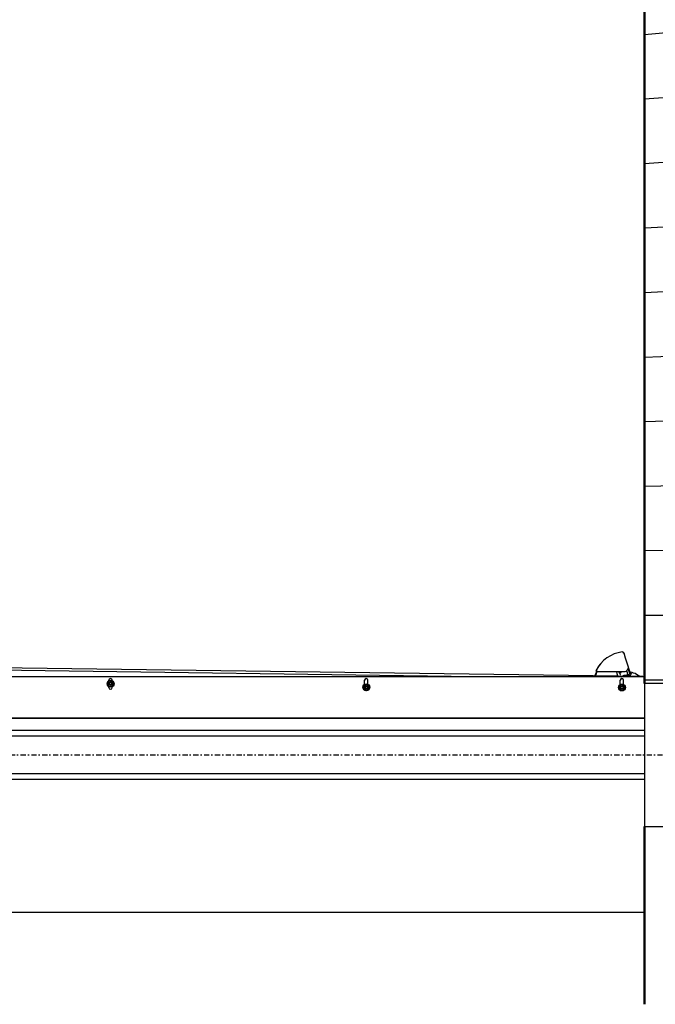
# Model space of a CAD drawing. Header units: centimetres. Extents: x 0 to 55409, y -2708 to 14680.
# Tile 209 of 215: x 53869 to 54025, y 4460 to 4700. Entities that reach past the tile are written whole.
import ezdxf

# ---------------------------------------------------------------- set-up
doc = ezdxf.new("R2010")
doc.units = ezdxf.units.CM
doc.header["$LTSCALE"] = 0.01
doc.linetypes.add('Ciągłe', pattern=[0])
doc.linetypes.add('DASHDOT2', pattern=[12.7, 6.35, -3.175, 0, -3.175])
for name, color, linetype in [('A-ELEWACJE', 3, 'Continuous'), ('A-Grid', 191, 'DASHDOT2'), ('A-konstrukcja', 7, 'Continuous'), ('CKSCIANY_KRESK', 254, 'Continuous'), ('CKSCIANY_WIDOK', 7, 'Ciągłe')]:
    doc.layers.add(name, color=color, linetype=linetype)
doc.layers.add('CKSCIANY_PRZEKR', color=6, linetype='Continuous', lineweight=50)
doc.styles.add('SEACAD_Solid_Edge_ISO', font='seiso.ttf')
doc.dimstyles.new('ISO_(mm)', dxfattribs={"dimtxt": 140, "dimasz": 140, "dimexe": 70, "dimexo": 0, "dimgap": 35, "dimtad": 1, "dimtxsty": 'SEACAD_Solid_Edge_ISO', "dimblk1": '_SE_FILLED', "dimblk2": '_SE_FILLED', "dimsah": 1, "dimcen": 70, "dimadec": 0, "dimazin": 0, "dimtfac": 0.5, "dimtmove": 0, "dimatfit": 3, "dimfxl": 1, "dimarcsym": 0})

# ---------------------------------------------------------------- blocks, each defined once
blk = doc.blocks.new('_SE_FILLED')
at = {"color": 0}
blk.add_line((0, 0), (-1, 0), dxfattribs=at)
blk.add_solid([(0, 0), (-1, -0.1665), (-1, 0.1665), (0, 0)], dxfattribs=at)
blk = doc.blocks.new('*D268')
at = {"color": 0, "linetype": 'Continuous', "lineweight": -2}
for p, q in [((0, -690), (-345.1, -690)), ((-275.1, -4050), (-275.1, -830)), ((298, -4190), (-345.1, -4190))]:
    blk.add_line(p, q, dxfattribs=at)
at = {"color": 0, "lineweight": -2, "xscale": 140, "yscale": 140, "zscale": 140}
for p, rotation in [((-275.1, -690), 90), ((-275.1, -4190), 270)]:
    blk.add_blockref('_SE_FILLED', p, dxfattribs=dict(at, rotation=rotation))
at = {"color": 0, "insert": (-380.1, -2440), "char_height": 140, "attachment_point": 5, "rotation": 90, "style": 'SEACAD_Solid_Edge_ISO'}
blk.add_mtext('\\A1;3500', dxfattribs=at)
blk = doc.blocks.new('A$7E8814B2933187')
at = {"color": 7, "linetype": 'Continuous'}
for p, q in [((199.7, -690), (199.7, -4190)), ((200, -4190), (200, -690)), ((301.495, -4185.737), (345.495, -993.058)), ((301, -4187), (301, -2301.4)), ((301, -3775.931), (321.321, -2301.4)), ((275, -2880), (276.838, -2880)), ((275, -2888.4), (276.64, -2888.4)), ((278.497, -2881.124), (276.621, -2884.374)), ((276.621, -2884.374), (278.497, -2887.624)), ((280.373, -2877.874), (278.497, -2881.124)), ((278.497, -2887.624), (280.373, -2890.874)), ((284.126, -2877.874), (280.373, -2877.874)), ((287.879, -2877.874), (284.126, -2877.874)), ((289.755, -2881.124), (287.879, -2877.874)), ((287.879, -2890.874), (289.755, -2887.624)), ((291.632, -2884.374), (289.755, -2881.124)), ((289.755, -2887.624), (291.632, -2884.374)), ((291.414, -2880), (292.6, -2880)), ((291.612, -2888.4), (292.6, -2888.4)), ((280.373, -2890.874), (284.126, -2890.874)), ((284.126, -2890.874), (287.879, -2890.874)), ((269.878, -3506.565), (268.001, -3509.815)), ((268.001, -3509.815), (269.878, -3513.065)), ((271.754, -3503.315), (269.878, -3506.565)), ((269.878, -3513.065), (271.754, -3516.315)), ((275.507, -3503.315), (271.754, -3503.315)), ((271.754, -3516.315), (275.507, -3516.315)), ((279.26, -3503.315), (275.507, -3503.315)), ((275.507, -3516.315), (279.26, -3516.315)), ((281.136, -3506.565), (279.26, -3503.315)), ((279.26, -3516.315), (281.136, -3513.065)), ((283.012, -3509.815), (281.136, -3506.565)), ((281.136, -3513.065), (283.012, -3509.815)), ((282.77, -3505.4), (292.6, -3505.4)), ((283.015, -3513.8), (292.6, -3513.8)), ((314.098, -4074.989), (314.098, -4072.776)), ((314.098, -4074.989), (314.098, -4075.985)), ((314.098, -4075.985), (314.098, -4140.86)), ((269.371, -4131.75), (267.494, -4135)), ((267.494, -4135), (269.371, -4138.25)), ((271.247, -4128.5), (269.371, -4131.75)), ((269.371, -4138.25), (271.247, -4141.5)), ((275, -4128.5), (271.247, -4128.5)), ((271.247, -4141.5), (275, -4141.5)), ((278.753, -4128.5), (275, -4128.5)), ((275, -4141.5), (278.753, -4141.5)), ((280.629, -4131.75), (278.753, -4128.5)), ((278.753, -4141.5), (280.629, -4138.25)), ((282.506, -4135), (280.629, -4131.75)), ((280.629, -4138.25), (282.506, -4135)), ((282.39, -4130.8), (292.6, -4130.8)), ((282.39, -4139.2), (292.6, -4139.2)), ((296.018, -4137.441), (296.084, -4132.654)), ((302.991, -4136.124), (302.211, -4133.759)), ((303.981, -4124.214), (302.335, -4124.757)), ((309.116, -4122.521), (303.981, -4124.214)), ((308.417, -4130.542), (311.433, -4129.547)), ((311.561, -4131.905), (311.844, -4128.417)), ((314.098, -4122.037), (312.358, -4122.018)), ((314.098, -4133.538), (313.04, -4133.526)), ((313.319, -4128.787), (313.078, -4131.759)), ((314.098, -4131.594), (313.324, -4132.03)), ((313.324, -4132.03), (314.098, -4132.038)), ((313.324, -4132.03), (314.098, -4132.038)), ((313.46, -4127.043), (314.098, -4127.095)), ((314.098, -4128.6), (313.588, -4128.558)), ((347.098, -4143.901), (358.851, -4140.082)), ((358.851, -4140.082), (359.246, -4139.954)), ((301.898, -4156.485), (319.098, -4150.896)), ((301.963, -4151.744), (303.098, -4151.744)), ((301.971, -4151.202), (305.197, -4150.138)), ((304.098, -4152.744), (304.098, -4155.77)), ((304.988, -4149.154), (304.998, -4149.222)), ((305.197, -4150.138), (315.913, -4146.604)), ((311.902, -4155.337), (319.098, -4152.999)), ((319.098, -4150.896), (320.864, -4150.322)), ((319.098, -4152.999), (327.188, -4150.37)), ((327.188, -4150.37), (347.098, -4143.901)), ((200, -4190), (199.7, -4190)), ((203, -4190), (200, -4190)), ((298, -4190), (203, -4190)), ((301.495, -4185.737), (301, -4185.73)), ((301.588, -4178.968), (307.098, -4170.244))]:
    blk.add_line(p, q, dxfattribs=at)
for centre, radius in [((284.126, -2884.374), 8.5), ((284.126, -2884.374), 7.9), ((284.126, -2884.374), 4.15), ((284.126, -2884.374), 4), ((284.126, -2884.374), 3), ((275.507, -3509.815), 8.5), ((275.507, -3509.815), 7.9), ((275.507, -3509.815), 4.15), ((275.507, -3509.815), 4), ((275.507, -3509.815), 3), ((275, -4135), 8.5), ((275, -4135), 7.9), ((275, -4135), 4.15), ((275, -4135), 4), ((275, -4135), 3)]:
    blk.add_circle(centre, radius, dxfattribs=at)
for centre, radius, start, end in [((275, -2884.2), 4.2, 90, 270), ((284.126, -2884.374), 6.5, 150, 210), ((284.126, -2884.374), 6.5, 90, 150), ((284.126, -2884.374), 6.5, 210, 270), ((284.126, -2884.374), 3.235, 255, 195), ((284.126, -2884.374), 6.5, 30, 90), ((284.126, -2884.374), 6.5, 270, 330), ((284.126, -2884.374), 6.5, 330, 30), ((292.6, -2884.2), 4.2, 270, 90), ((275.507, -3509.815), 6.5, 150, 210), ((275.507, -3509.815), 6.5, 90, 150), ((275.507, -3509.815), 6.5, 210, 270), ((275.507, -3509.815), 3.235, 255, 195), ((275.507, -3509.815), 6.5, 30, 90), ((275.507, -3509.815), 6.5, 270, 330), ((275.507, -3509.815), 6.5, 330, 30), ((292.6, -3509.6), 4.2, 270, 90), ((280.098, -4145.744), 80.5, 65.01631, 73.357523), ((280.089, -4145.965), 79.719, 64.798791, 73.022418), ((315.9, -4073.643), 2, 63.592776, 154.304543), ((280.098, -4145.744), 82.5, 51.001966, 64.475831), ((280.098, -4145.744), 82.5, 7.019774, 63.592776), ((275, -4135), 6.5, 150, 210), ((275, -4135), 6.5, 90, 150), ((275, -4135), 6.5, 210, 270), ((275, -4135), 3.235, 255, 195), ((275, -4135), 6.5, 30, 90), ((275, -4135), 6.5, 270, 330), ((275, -4135), 6.5, 330, 30), ((292.6, -4135), 4.2, 270, 90), ((265.232, -4148.578), 39.76, 359.169597, 18.254177), ((312.248, -4132.018), 10, 89.36809, 108.254177), ((313.826, -4139.287), 11, 100.40386, 108.254177), ((313.056, -4132.027), 1.5, 175.36809, 269.36809), ((313.339, -4128.538), 1.5, 85.36809, 175.36809), ((314.565, -4139.044), 10, 89.36809, 101.20175), ((313.327, -4131.78), 0.25, 175.36809, 269.36809), ((313.568, -4128.807), 0.25, 85.36809, 175.36809), ((324.098, -4140.86), 10, 180, 288.000015), ((358.01, -4136.15), 4, 288, 7.019774), ((301.616, -4148.328), 2.907, 277.084221, 336.953726), ((303.098, -4152.744), 1, 0, 90), ((301.616, -4148.328), 5.106, 299.119699, 344.053453), ((303.895, -4149.515), 1, 288.254177, 6.254177), ((277.506, -4151.554), 35, 327.724356, 351.987399), ((314.145, -4156.711), 2, 108, 171.987399), ((298, -4187), 3, 270, 0)]:
    blk.add_arc(centre, radius, start, end, dxfattribs=at)
for centre, major_axis, ratio, start_param, end_param in [((308.931, -4134.584), (-1.566, 4.748), 0.80645161, 0, 0.58632425), ((309.67, -4134.34), (-3.829, -1.263), 0.992, 4.71238898, 5.29871323), ((320.114, -4148.463), (0.618, -1.902), 0.85979113, 0, 0.07612277)]:
    blk.add_ellipse(centre, major_axis=major_axis, ratio=ratio, start_param=start_param, end_param=end_param, dxfattribs=at)
blk.add_open_spline([(304.998, -4149.222), (303.993, -4149.555), (302.989, -4149.888), (301.984, -4150.222)], degree=3, dxfattribs=at)
for points, knots in [([(305.197, -4150.138), (305.208, -4150.134), (305.213, -4150.108), (305.206, -4150.014), (305.194, -4149.946), (305.158, -4149.778), (305.133, -4149.678), (305.072, -4149.459), (305.037, -4149.342), (304.998, -4149.222)], [0, 0, 0, 0, 0.25, 0.25, 0.5, 0.5, 0.75, 0.75, 1, 1, 1, 1]), ([(311.902, -4155.337), (311.455, -4155.482), (311.045, -4155.699), (310.463, -4156.086), (310.275, -4156.226), (309.913, -4156.516), (309.738, -4156.668), (309.226, -4157.137), (308.902, -4157.467), (308.266, -4158.14), (307.955, -4158.483), (307.641, -4158.824)], [0, 0, 0, 0, 0.25, 0.25, 0.375, 0.375, 0.5, 0.5, 0.75, 0.75, 1, 1, 1, 1])]:
    blk.add_open_spline(points, degree=3, knots=knots, dxfattribs=at)
dim = blk.add_linear_dim(base=(-275.106, -690), p1=(298, -4190), p2=(0, -690), angle=90, text='\\A1;<>', dimstyle='ISO_(mm)', dxfattribs=at)
dim.commit()
dim.dimension.update_dxf_attribs({"geometry": '*D268', "text_midpoint": (-275.106, -2440), "dimtype": 160})

msp = doc.modelspace()

# ---------------------------------------------------------------- hatches: boundary and pattern name
at = {"layer": 'CKSCIANY_KRESK', "ltscale": 0.1, "transparency": 33554661}
h = msp.add_hatch(dxfattribs=at)
h.set_pattern_fill('ANSI31', color=256, scale=5, angle=224.48435, style=0)
h.set_pattern_definition([(179.4843519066, (573472283.5, 738649046.527), (0.14286921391, 15.87435710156), [])])
h.paths.add_polyline_path([(54022.23, 5753.128), (54027.429, 5753.081), (54030.23, 5753.104), (54030.23, 4538.068), (54022.23, 4538.14), (54022.23, 5683.581)])

# ---------------------------------------------------------------- linework, layer by layer
at = {"layer": 'A-ELEWACJE', "color": 1, "lineweight": 50}
msp.add_lwpolyline([(54022.23, 4503.104), (54022.23, 4459.604)], dxfattribs=at)
at = {"layer": 'A-Grid', "ltscale": 20}
msp.add_line((53365.419, 4520.604), (54135.635, 4520.604), dxfattribs=at)
at = {"layer": 'A-konstrukcja'}
for p, q in [((54022.23, 4526.604), (53623.23, 4526.604)), ((54022.23, 4525.223), (53623.23, 4525.223)), ((54022.23, 4515.985), (53623.23, 4515.985)), ((54022.23, 4514.604), (53589.88, 4514.604))]:
    msp.add_line(p, q, dxfattribs=at)
at = {"layer": 'CKSCIANY_PRZEKR'}
msp.add_line((54022.23, 4538.104), (54022.23, 5781.604), dxfattribs=at)
at = {"layer": 'CKSCIANY_WIDOK'}
msp.add_lwpolyline([(54022.23, 4503.104), (54102.23, 4503.104), (54102.23, 4538.104), (54022.23, 4538.104)], close=True, dxfattribs=at)

# ---------------------------------------------------------------- block references
at = {"layer": 'A-konstrukcja', "xscale": 0.1, "yscale": 0.1, "zscale": 0.1, "rotation": 90}
msp.add_blockref('A$7E8814B2933187', (53603.23, 4509.604), dxfattribs=at)

doc.saveas('drawing.dxf')
